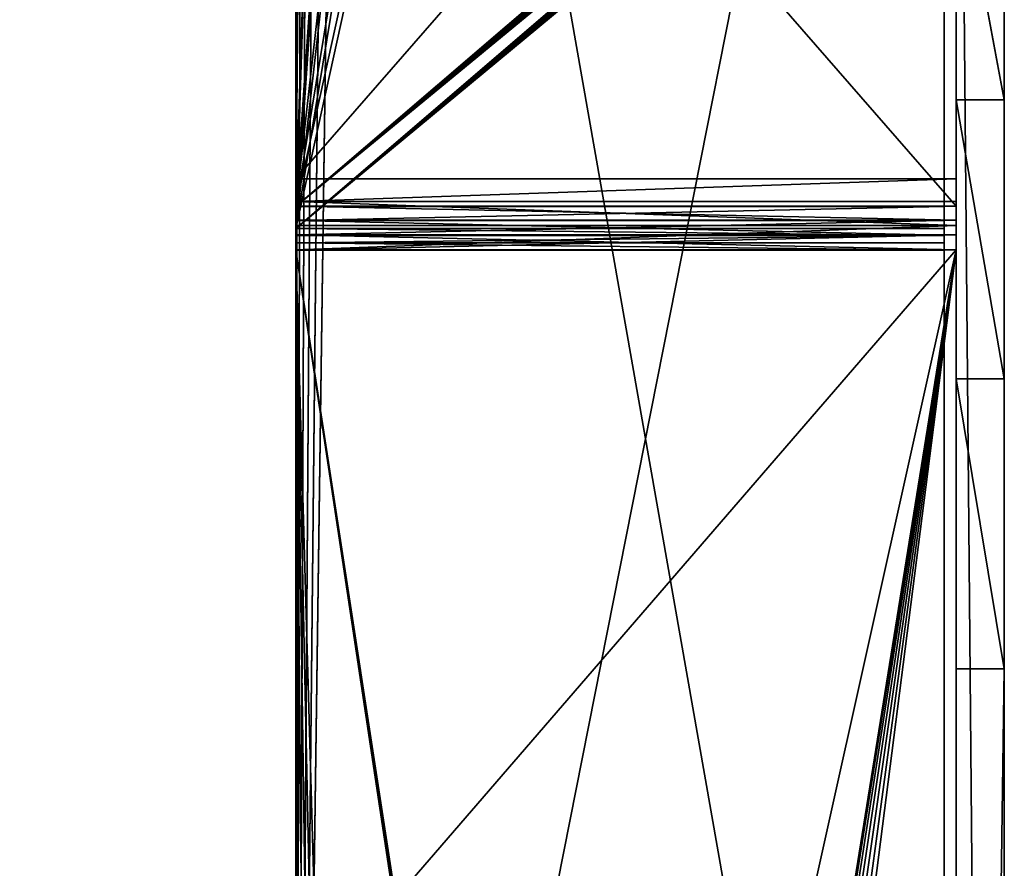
# Model space of a CAD drawing. Extents: x -277 to 1811, y -97 to 1083.
# Tile 67 of 81: x 1436 to 1518, y 204 to 275. Entities that reach past the tile are written whole.
import ezdxf

# ---------------------------------------------------------------- set-up
doc = ezdxf.new("R2010")
doc.units = 0
doc.header["$LTSCALE"] = 25.4
doc.layers.get('0').update_dxf_attribs({"color": 13, "linetype": 'CONTINUOUS'})
doc.layers.add('STEEL', color=134, linetype='CONTINUOUS')
doc.layers.add('WOOD', color=36, linetype='CONTINUOUS')

# ---------------------------------------------------------------- blocks, each defined once
blk = doc.blocks.new('LVI294_01A_02_011')
at = {"color": 0}
for p, q in [((-273.12, 0.436), (-317.67, 23.135)), ((-273.12, 0.436), (-317.67, 23.135)), ((-319.486, 19.571), (-274.936, -3.128)), ((-319.486, 19.571), (-274.936, -3.128)), ((-309.651, 19.05, 54), (-273.12, 0.436, 54)), ((-309.651, 19.05, 54), (-273.12, 0.436, 54)), ((-274.936, -3.128, 54), (-311.467, 15.486, 54)), ((-274.936, -3.128, 54), (-311.467, 15.486, 54)), ((-274.936, -3.128, 54), (-273.12, 0.436, 54)), ((-274.936, -3.128, 54), (-273.12, 0.436, 54)), ((-274.936, -3.128), (-273.12, 0.436)), ((-274.936, -3.128), (-273.12, 0.436)), ((-273.12, 0.436, 54), (-273.12, 0.436)), ((-272.54, 0.196, 54), (-273.12, 0.436, 54)), ((-273.12, 0.436), (-272.54, 0.196)), ((-273.12, 0.436, 54), (-273.12, 0.436)), ((-273.12, 0.436, 54), (-272.54, 0.196)), ((-273.12, 0.436), (-272.54, 0.196)), ((-273.12, 0.436, 54), (-272.54, 0.196)), ((-272.54, 0.196, 54), (-273.12, 0.436, 54)), ((-271.93, 0.049, 54), (-272.54, 0.196, 54)), ((-272.54, 0.196), (-271.93, 0.049)), ((-272.54, 0.196), (-271.93, 0.049)), ((-272.54, 0.196), (-271.93, 0.049, 54)), ((-272.54, 0.196, 54), (-272.54, 0.196)), ((-272.54, 0.196, 54), (-272.54, 0.196)), ((-271.93, 0.049, 54), (-272.54, 0.196, 54)), ((-272.54, 0.196), (-271.93, 0.049, 54)), ((-271.304, 0, 54), (-271.93, 0.049, 54)), ((-271.93, 0.049), (-271.304, 0)), ((-271.304, 0), (-271.93, 0.049, 54)), ((-271.304, 0, 54), (-271.93, 0.049, 54)), ((-271.304, 0), (-271.93, 0.049, 54)), ((-271.93, 0.049), (-271.304, 0)), ((-271.93, 0.049), (-271.93, 0.049, 54)), ((-271.93, 0.049), (-271.93, 0.049, 54)), ((79.736, 0), (-271.304, 0)), ((79.736, 0), (-271.304, 0)), ((-271.304, 0), (-271.304, 0, 54)), ((-271.304, 0, 54), (-207.679, 0, 54)), ((-271.304, -4, 54), (-271.304, 0, 54)), ((-271.304, 0, 54), (-207.679, 0, 54)), ((-271.304, -4, 54), (-271.304, 0, 54)), ((-271.304, -4), (-271.304, 0)), ((-271.304, -4), (-271.304, 0)), ((-271.304, 0), (-271.304, 0, 54)), ((-274.936, -3.128), (-274.936, -3.128, 54)), ((-274.936, -3.128, 54), (-273.776, -3.608, 54)), ((-273.776, -3.608), (-274.936, -3.128)), ((-274.936, -3.128), (-274.936, -3.128, 54)), ((-274.936, -3.128), (-273.776, -3.608, 54)), ((-274.936, -3.128, 54), (-273.776, -3.608, 54)), ((-274.936, -3.128), (-273.776, -3.608, 54)), ((-273.776, -3.608), (-274.936, -3.128)), ((-273.776, -3.608, 54), (-272.555, -3.902, 54)), ((-272.555, -3.902), (-273.776, -3.608)), ((-273.776, -3.608), (-273.776, -3.608, 54)), ((-273.776, -3.608), (-273.776, -3.608, 54)), ((-272.555, -3.902), (-273.776, -3.608)), ((-272.555, -3.902), (-273.776, -3.608, 54)), ((-273.776, -3.608, 54), (-272.555, -3.902, 54)), ((-272.555, -3.902), (-273.776, -3.608, 54)), ((-272.555, -3.902, 54), (-271.304, -4, 54)), ((-271.304, -4), (-272.555, -3.902)), ((-271.304, -4, 54), (-272.555, -3.902)), ((-271.304, -4), (-272.555, -3.902)), ((-271.304, -4, 54), (-272.555, -3.902)), ((-272.555, -3.902, 54), (-271.304, -4, 54)), ((-272.555, -3.902, 54), (-272.555, -3.902)), ((-272.555, -3.902, 54), (-272.555, -3.902)), ((-207.679, -4, 54), (-271.304, -4, 54)), ((-271.304, -4, 54), (-271.304, -4)), ((-271.304, -4), (79.736, -4)), ((-207.679, -4, 54), (-271.304, -4, 54)), ((-271.304, -4), (79.736, -4)), ((-271.304, -4, 54), (-271.304, -4))]:
    blk.add_line(p, q, dxfattribs=at)
at = {"color": 253}
mesh = blk.add_polyface(dxfattribs=at)
corners = [(-317.67, 23.135), (-274.936, -3.128), (-319.486, 19.571), (-273.12, 0.436)]
mesh.append_faces([[corners[k] for k in face] for face in [(0, 1, 2), (1, 0, 3)]], dxfattribs={"vtx0": -1, "color": 253})
mesh = blk.add_polyface(dxfattribs=at)
corners = [(-317.901, 23.253, 0.034), (-273.12, 0.436), (-317.67, 23.135), (-273.12, 0.436, 54), (-318.116, 23.362, 0.134), (-318.3, 23.457, 0.293), (-318.442, 23.529, 0.5), (-318.531, 23.574, 0.741), (-318.561, 23.589, 1), (-318.561, 23.589, 44), (-318.258, 23.435, 46.588), (-317.367, 22.981, 49), (-315.951, 22.26, 51.071), (-314.106, 21.32, 52.66), (-311.957, 20.225, 53.659), (-309.651, 19.05, 54)]
mesh.append_faces([[corners[k] for k in face] for face in [(0, 1, 2), (3, 14, 15)]], dxfattribs={"vtx0": -1, "color": 253})
mesh.append_faces([[corners[k] for k in face] for face in [(1, 0, 3)]], dxfattribs={"vtx0": -1, "vtx1": -1, "color": 253})
mesh.append_faces([[corners[k] for k in face] for face in [(3, 0, 4), (3, 4, 5), (3, 5, 6), (3, 6, 7), (3, 7, 8), (3, 8, 9), (3, 9, 10), (3, 10, 11), (3, 11, 12), (3, 12, 13), (3, 13, 14)]], dxfattribs={"vtx0": -1, "vtx2": -1, "color": 253})
mesh = blk.add_polyface(dxfattribs=at)
corners = [(-274.936, -3.128, 54), (-319.486, 19.571), (-274.936, -3.128), (-319.717, 19.689, 0.034), (-319.932, 19.798, 0.134), (-320.116, 19.892, 0.293), (-320.258, 19.965, 0.5), (-320.347, 20.01, 0.741), (-320.377, 20.025, 1), (-320.377, 20.025, 44), (-320.073, 19.871, 46.588), (-319.183, 19.417, 49), (-317.767, 18.696, 51.071), (-315.922, 17.756, 52.66), (-313.773, 16.661, 53.659), (-311.467, 15.486, 54)]
mesh.append_faces([[corners[k] for k in face] for face in [(0, 1, 2), (14, 0, 15)]], dxfattribs={"vtx0": -1, "color": 253})
mesh.append_faces([[corners[k] for k in face] for face in [(1, 0, 3), (3, 0, 4), (4, 0, 5), (5, 0, 6), (6, 0, 7), (7, 0, 8), (8, 0, 9), (9, 0, 10), (10, 0, 11), (11, 0, 12), (12, 0, 13), (13, 0, 14)]], dxfattribs={"vtx0": -1, "vtx1": -1, "color": 253})
mesh = blk.add_polyface(dxfattribs=at)
corners = [(-274.936, -3.128, 54), (-309.651, 19.05, 54), (-311.467, 15.486, 54), (-273.12, 0.436, 54)]
mesh.append_faces([[corners[k] for k in face] for face in [(0, 1, 2), (1, 0, 3)]], dxfattribs={"vtx0": -1, "color": 253})
mesh = blk.add_polyface(dxfattribs=at)
corners = [(-273.776, -3.608, 54), (-273.12, 0.436, 54), (-274.936, -3.128, 54), (-272.555, -3.902, 54), (-272.54, 0.196, 54), (-271.304, -4, 54), (-271.93, 0.049, 54), (-271.304, 0, 54)]
mesh.append_faces([[corners[k] for k in face] for face in [(0, 1, 2), (6, 5, 7)]], dxfattribs={"vtx0": -1, "color": 253})
mesh.append_faces([[corners[k] for k in face] for face in [(1, 3, 4), (4, 5, 6)]], dxfattribs={"vtx0": -1, "vtx1": -1, "color": 253})
mesh.append_faces([[corners[k] for k in face] for face in [(1, 0, 3), (4, 3, 5)]], dxfattribs={"vtx0": -1, "vtx2": -1, "color": 253})
mesh = blk.add_polyface(dxfattribs=at)
corners = [(-273.12, 0.436), (-273.776, -3.608), (-274.936, -3.128), (-272.555, -3.902), (-272.54, 0.196), (-271.304, -4), (-271.93, 0.049), (-271.304, 0)]
mesh.append_faces([[corners[k] for k in face] for face in [(0, 1, 2), (5, 6, 7)]], dxfattribs={"vtx0": -1, "color": 253})
mesh.append_faces([[corners[k] for k in face] for face in [(1, 0, 3), (3, 4, 5)]], dxfattribs={"vtx0": -1, "vtx1": -1, "color": 253})
mesh.append_faces([[corners[k] for k in face] for face in [(3, 0, 4), (5, 4, 6)]], dxfattribs={"vtx0": -1, "vtx2": -1, "color": 253})
mesh = blk.add_polyface(dxfattribs=at)
corners = [(-273.12, 0.436, 54), (-272.54, 0.196), (-273.12, 0.436)]
mesh.append_faces([[corners[k] for k in face] for face in [(0, 1, 2)]], dxfattribs={"color": 253})
mesh = blk.add_polyface(dxfattribs=at)
corners = [(-272.54, 0.196, 54), (-272.54, 0.196), (-273.12, 0.436, 54)]
mesh.append_faces([[corners[k] for k in face] for face in [(0, 1, 2)]], dxfattribs={"color": 253})
mesh = blk.add_polyface(dxfattribs=at)
corners = [(-271.93, 0.049, 54), (-271.93, 0.049), (-272.54, 0.196)]
mesh.append_faces([[corners[k] for k in face] for face in [(0, 1, 2)]], dxfattribs={"color": 253})
mesh = blk.add_polyface(dxfattribs=at)
corners = [(-271.93, 0.049, 54), (-272.54, 0.196), (-272.54, 0.196, 54)]
mesh.append_faces([[corners[k] for k in face] for face in [(0, 1, 2)]], dxfattribs={"color": 253})
mesh = blk.add_polyface(dxfattribs=at)
corners = [(-271.304, 0, 54), (-271.304, 0), (-271.93, 0.049, 54)]
mesh.append_faces([[corners[k] for k in face] for face in [(0, 1, 2)]], dxfattribs={"color": 253})
mesh = blk.add_polyface(dxfattribs=at)
corners = [(-271.93, 0.049, 54), (-271.304, 0), (-271.93, 0.049)]
mesh.append_faces([[corners[k] for k in face] for face in [(0, 1, 2)]], dxfattribs={"color": 253})
mesh = blk.add_polyface(dxfattribs=at)
corners = [(-205.303, 0, 54.287), (-24.058, 0, 54), (-207.679, 0, 54), (-26.435, 0, 54.287), (-203.062, 0, 55.13), (-28.676, 0, 55.13), (-201.086, 0, 56.482), (-30.652, 0, 56.482), (-199.488, 0, 58.264), (-32.25, 0, 58.264), (-189.952, 0, 71.883), (-41.786, 0, 71.883), (-188.034, 0, 74.022), (-43.704, 0, 74.022), (-185.663, 0, 75.644), (-46.075, 0, 75.644), (-182.974, 0, 76.656), (-48.763, 0, 76.656), (-180.122, 0, 77), (-51.616, 0, 77), (-271.304, 0, 54), (79.736, 0), (-271.304, 0), (79.995, 0, 0.034), (80.236, 0, 0.134), (80.443, 0, 0.293), (80.602, 0, 0.5), (80.702, 0, 0.741), (80.736, 0, 1), (80.736, 0, 44), (80.395, 0, 46.588), (79.396, 0, 49), (77.807, 0, 51.071), (75.736, 0, 52.66), (73.324, 0, 53.659), (70.736, 0, 54)]
mesh.append_faces([[corners[k] for k in face] for face in [(17, 18, 19), (20, 21, 22)]], dxfattribs={"vtx0": -1, "color": 253})
mesh.append_faces([[corners[k] for k in face] for face in [(0, 1, 2), (1, 0, 3), (3, 4, 5), (5, 6, 7), (7, 8, 9), (9, 10, 11), (11, 12, 13), (13, 14, 15), (15, 16, 17), (21, 20, 23), (23, 20, 24), (24, 20, 25), (25, 20, 26), (26, 20, 27), (27, 20, 28), (28, 20, 29), (29, 20, 30), (30, 20, 31), (31, 20, 32), (32, 20, 33), (33, 20, 34), (34, 20, 35), (35, 2, 1)]], dxfattribs={"vtx0": -1, "vtx1": -1, "color": 253})
mesh.append_faces([[corners[k] for k in face] for face in [(3, 0, 4), (5, 4, 6), (7, 6, 8), (9, 8, 10), (11, 10, 12), (13, 12, 14), (15, 14, 16), (17, 16, 18), (35, 20, 2)]], dxfattribs={"vtx0": -1, "vtx2": -1, "color": 253})
mesh = blk.add_polyface(dxfattribs=at)
corners = [(79.736, 0), (-271.304, -4), (-271.304, 0), (79.736, -4)]
mesh.append_faces([[corners[k] for k in face] for face in [(0, 1, 2), (1, 0, 3)]], dxfattribs={"vtx0": -1, "color": 253})
mesh = blk.add_polyface(dxfattribs=at)
corners = [(-207.679, -4, 54), (-271.304, 0, 54), (-271.304, -4, 54), (-207.679, 0, 54)]
mesh.append_faces([[corners[k] for k in face] for face in [(0, 1, 2), (1, 0, 3)]], dxfattribs={"vtx0": -1, "color": 253})
mesh = blk.add_polyface(dxfattribs=at)
corners = [(-274.936, -3.128, 54), (-274.936, -3.128), (-273.776, -3.608, 54)]
mesh.append_faces([[corners[k] for k in face] for face in [(0, 1, 2)]], dxfattribs={"color": 253})
mesh = blk.add_polyface(dxfattribs=at)
corners = [(-273.776, -3.608, 54), (-274.936, -3.128), (-273.776, -3.608)]
mesh.append_faces([[corners[k] for k in face] for face in [(0, 1, 2)]], dxfattribs={"color": 253})
mesh = blk.add_polyface(dxfattribs=at)
corners = [(-273.776, -3.608, 54), (-273.776, -3.608), (-272.555, -3.902)]
mesh.append_faces([[corners[k] for k in face] for face in [(0, 1, 2)]], dxfattribs={"color": 253})
mesh = blk.add_polyface(dxfattribs=at)
corners = [(-273.776, -3.608, 54), (-272.555, -3.902), (-272.555, -3.902, 54)]
mesh.append_faces([[corners[k] for k in face] for face in [(0, 1, 2)]], dxfattribs={"color": 253})
mesh = blk.add_polyface(dxfattribs=at)
corners = [(-271.304, -4, 54), (-272.555, -3.902), (-271.304, -4)]
mesh.append_faces([[corners[k] for k in face] for face in [(0, 1, 2)]], dxfattribs={"color": 253})
mesh = blk.add_polyface(dxfattribs=at)
corners = [(-272.555, -3.902, 54), (-272.555, -3.902), (-271.304, -4, 54)]
mesh.append_faces([[corners[k] for k in face] for face in [(0, 1, 2)]], dxfattribs={"color": 253})
mesh = blk.add_polyface(dxfattribs=at)
corners = [(-26.435, -4, 54.287), (-207.679, -4, 54), (-24.058, -4, 54), (-205.303, -4, 54.287), (-28.676, -4, 55.13), (-203.062, -4, 55.13), (-30.652, -4, 56.482), (-201.086, -4, 56.482), (-32.25, -4, 58.264), (-199.488, -4, 58.264), (-41.786, -4, 71.883), (-189.952, -4, 71.883), (-188.034, -4, 74.022), (-43.704, -4, 74.022), (-185.663, -4, 75.644), (-46.075, -4, 75.644), (-182.974, -4, 76.656), (-48.763, -4, 76.656), (-180.122, -4, 77), (-51.616, -4, 77), (79.995, -4, 0.034), (-271.304, -4), (79.736, -4), (-271.304, -4, 54), (80.236, -4, 0.134), (80.443, -4, 0.293), (80.602, -4, 0.5), (80.702, -4, 0.741), (80.736, -4, 1), (80.736, -4, 44), (80.395, -4, 46.588), (79.396, -4, 49), (77.807, -4, 51.071), (75.736, -4, 52.66), (73.324, -4, 53.659), (70.736, -4, 54)]
mesh.append_faces([[corners[k] for k in face] for face in [(18, 17, 19), (20, 21, 22)]], dxfattribs={"vtx0": -1, "color": 253})
mesh.append_faces([[corners[k] for k in face] for face in [(0, 1, 2), (1, 0, 3), (3, 4, 5), (5, 6, 7), (7, 8, 9), (9, 10, 11), (11, 10, 12), (12, 13, 14), (14, 15, 16), (16, 17, 18), (21, 20, 23), (23, 2, 1)]], dxfattribs={"vtx0": -1, "vtx1": -1, "color": 253})
mesh.append_faces([[corners[k] for k in face] for face in [(3, 0, 4), (5, 4, 6), (7, 6, 8), (9, 8, 10), (12, 10, 13), (14, 13, 15), (16, 15, 17), (23, 20, 24), (23, 24, 25), (23, 25, 26), (23, 26, 27), (23, 27, 28), (23, 28, 29), (23, 29, 30), (23, 30, 31), (23, 31, 32), (23, 32, 33), (23, 33, 34), (23, 34, 35), (23, 35, 2)]], dxfattribs={"vtx0": -1, "vtx2": -1, "color": 253})
blk = doc.blocks.new('LVI294_01A_02')
at = {"color": 0, "extrusion": (1, -7.84414e-15, 4.18279e-15), "rotation": 2.463339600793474e-12}
blk.add_blockref('LVI294_01A_02_011', (1097.961, 46.803, -589), dxfattribs=at)
blk = doc.blocks.new('LUSTROLVI294_01A_01_03')
at = {"color": 0}
for p, q in [((241.309, 33.022), (178.211, 0.872)), ((178.211, 0.872, 55), (241.309, 33.022, 55)), ((241.309, 33.022), (178.211, 0.872)), ((178.211, 0.872, 55), (241.309, 33.022, 55)), ((243.579, 28.567, 55), (180.481, -3.583, 55)), ((180.481, -3.583), (243.579, 28.567)), ((180.481, -3.583), (243.579, 28.567)), ((243.579, 28.567, 55), (180.481, -3.583, 55)), ((177.052, 0.392), (178.211, 0.872)), ((178.211, 0.872, 55), (177.052, 0.392, 55)), ((178.211, 0.872), (177.052, 0.392, 55)), ((178.211, 0.872, 55), (177.052, 0.392, 55)), ((178.211, 0.872), (177.052, 0.392, 55)), ((177.052, 0.392), (178.211, 0.872)), ((178.211, 0.872), (178.211, 0.872, 55)), ((180.481, -3.583), (178.211, 0.872)), ((178.211, 0.872, 55), (180.481, -3.583, 55)), ((180.481, -3.583), (178.211, 0.872)), ((178.211, 0.872, 55), (180.481, -3.583, 55)), ((178.211, 0.872), (178.211, 0.872, 55)), ((-61.5, 0, 55), (174.579, 0, 55)), ((-61.5, 0, 55), (174.579, 0, 55)), ((174.579, 0), (110.915, 0)), ((174.579, 0), (110.915, 0)), ((174.579, 0), (175.831, 0.098)), ((175.831, 0.098, 55), (174.579, 0, 55)), ((174.579, 0, 55), (175.831, 0.098)), ((174.579, 0), (175.831, 0.098)), ((174.579, 0, 55), (175.831, 0.098)), ((175.831, 0.098, 55), (174.579, 0, 55)), ((174.579, 0, 55), (174.579, 0)), ((174.579, -5, 55), (174.579, 0, 55)), ((174.579, -5, 55), (174.579, 0, 55)), ((174.579, 0, 55), (174.579, 0)), ((175.831, 0.098), (177.052, 0.392)), ((177.052, 0.392, 55), (175.831, 0.098, 55)), ((177.052, 0.392, 55), (175.831, 0.098, 55)), ((177.052, 0.392, 55), (175.831, 0.098)), ((175.831, 0.098), (177.052, 0.392)), ((177.052, 0.392, 55), (175.831, 0.098)), ((175.831, 0.098, 55), (175.831, 0.098)), ((175.831, 0.098, 55), (175.831, 0.098)), ((177.052, 0.392), (177.052, 0.392, 55)), ((177.052, 0.392), (177.052, 0.392, 55)), ((174.579, 0), (174.579, -5)), ((174.579, 0), (174.579, -5)), ((180.481, -3.583), (178.597, -4.364)), ((178.597, -4.364, 55), (180.481, -3.583, 55)), ((180.481, -3.583, 55), (178.597, -4.364)), ((180.481, -3.583), (178.597, -4.364)), ((180.481, -3.583, 55), (178.597, -4.364)), ((178.597, -4.364, 55), (180.481, -3.583, 55)), ((180.481, -3.583, 55), (180.481, -3.583)), ((180.481, -3.583, 55), (180.481, -3.583)), ((176.613, -4.84), (174.579, -5)), ((174.579, -5, 55), (176.613, -4.84, 55)), ((174.579, -5), (176.613, -4.84, 55)), ((174.579, -5, 55), (176.613, -4.84, 55)), ((174.579, -5), (176.613, -4.84, 55)), ((176.613, -4.84), (174.579, -5)), ((178.597, -4.364), (176.613, -4.84)), ((176.613, -4.84, 55), (178.597, -4.364, 55)), ((178.597, -4.364), (176.613, -4.84)), ((178.597, -4.364), (176.613, -4.84, 55)), ((176.613, -4.84, 55), (178.597, -4.364, 55)), ((178.597, -4.364), (176.613, -4.84, 55)), ((176.613, -4.84), (176.613, -4.84, 55)), ((176.613, -4.84), (176.613, -4.84, 55)), ((178.597, -4.364, 55), (178.597, -4.364)), ((178.597, -4.364, 55), (178.597, -4.364)), ((174.579, -5, 55), (-61.5, -5, 55)), ((174.579, -5, 55), (-61.5, -5, 55)), ((110.915, -5), (174.579, -5)), ((110.915, -5), (174.579, -5)), ((174.579, -5), (174.579, -5, 55)), ((174.579, -5), (174.579, -5, 55))]:
    blk.add_line(p, q, dxfattribs=at)
at = {"color": 253}
mesh = blk.add_polyface(dxfattribs=at)
corners = [(178.211, 0.872, 55), (241.309, 33.022), (178.211, 0.872), (241.309, 33.022, 55)]
mesh.append_faces([[corners[k] for k in face] for face in [(0, 1, 2), (1, 0, 3)]], dxfattribs={"vtx0": -1, "color": 253})
mesh = blk.add_polyface(dxfattribs=at)
corners = [(241.309, 33.022), (180.481, -3.583), (178.211, 0.872), (243.579, 28.567)]
mesh.append_faces([[corners[k] for k in face] for face in [(0, 1, 2), (1, 0, 3)]], dxfattribs={"vtx0": -1, "color": 253})
mesh = blk.add_polyface(dxfattribs=at)
corners = [(180.481, -3.583, 55), (241.309, 33.022, 55), (178.211, 0.872, 55), (243.579, 28.567, 55)]
mesh.append_faces([[corners[k] for k in face] for face in [(0, 1, 2), (1, 0, 3)]], dxfattribs={"vtx0": -1, "color": 253})
mesh = blk.add_polyface(dxfattribs=at)
corners = [(243.579, 28.567, 55), (180.481, -3.583), (243.579, 28.567), (180.481, -3.583, 55)]
mesh.append_faces([[corners[k] for k in face] for face in [(0, 1, 2), (1, 0, 3)]], dxfattribs={"vtx0": -1, "color": 253})
mesh = blk.add_polyface(dxfattribs=at)
corners = [(175.831, 0.098), (174.579, -5), (174.579, 0), (176.613, -4.84), (177.052, 0.392), (178.597, -4.364), (178.211, 0.872), (180.481, -3.583)]
mesh.append_faces([[corners[k] for k in face] for face in [(0, 1, 2), (5, 6, 7)]], dxfattribs={"vtx0": -1, "color": 253})
mesh.append_faces([[corners[k] for k in face] for face in [(1, 0, 3), (3, 4, 5)]], dxfattribs={"vtx0": -1, "vtx1": -1, "color": 253})
mesh.append_faces([[corners[k] for k in face] for face in [(3, 0, 4), (5, 4, 6)]], dxfattribs={"vtx0": -1, "vtx2": -1, "color": 253})
mesh = blk.add_polyface(dxfattribs=at)
corners = [(176.613, -4.84, 55), (174.579, 0, 55), (174.579, -5, 55), (175.831, 0.098, 55), (177.052, 0.392, 55), (178.597, -4.364, 55), (178.211, 0.872, 55), (180.481, -3.583, 55)]
mesh.append_faces([[corners[k] for k in face] for face in [(0, 1, 2), (6, 5, 7)]], dxfattribs={"vtx0": -1, "color": 253})
mesh.append_faces([[corners[k] for k in face] for face in [(1, 0, 3), (3, 0, 4), (4, 5, 6)]], dxfattribs={"vtx0": -1, "vtx1": -1, "color": 253})
mesh.append_faces([[corners[k] for k in face] for face in [(4, 0, 5)]], dxfattribs={"vtx0": -1, "vtx2": -1, "color": 253})
mesh = blk.add_polyface(dxfattribs=at)
corners = [(178.211, 0.872, 55), (178.211, 0.872), (177.052, 0.392, 55)]
mesh.append_faces([[corners[k] for k in face] for face in [(0, 1, 2)]], dxfattribs={"color": 253})
mesh = blk.add_polyface(dxfattribs=at)
corners = [(177.052, 0.392, 55), (178.211, 0.872), (177.052, 0.392)]
mesh.append_faces([[corners[k] for k in face] for face in [(0, 1, 2)]], dxfattribs={"color": 253})
mesh = blk.add_polyface(dxfattribs=at)
corners = [(-177.5, 0, 59), (-61.5, 0, 55), (-177.5, 0, 10), (-61.5, 0, 58), (-61.534, 0, 58.259), (-61.634, 0, 58.5), (-61.793, 0, 58.707), (-62, 0, 58.866), (-62.241, 0, 58.966), (-62.5, 0, 59), (-170.088, 0, 0.341), (-72.706, 0), (-167.5, 0), (110.915, 0), (174.579, 0), (174.579, 0, 55), (-172.5, 0, 1.34), (-174.571, 0, 2.929), (-176.16, 0, 5), (-177.159, 0, 7.412), (-45.148, 0, -23), (86.21, 0, -22.656), (83.358, 0, -23), (-48.001, 0, -22.656), (88.899, 0, -21.644), (-50.689, 0, -21.644), (-53.061, 0, -20.022), (91.27, 0, -20.022), (-54.978, 0, -17.883), (93.188, 0, -17.883), (-64.514, 0, -4.264), (102.724, 0, -4.264), (104.322, 0, -2.482), (-66.112, 0, -2.482), (106.298, 0, -1.13), (-68.088, 0, -1.13), (108.538, 0, -0.287), (-70.329, 0, -0.287)]
mesh.append_faces([[corners[k] for k in face] for face in [(8, 0, 9), (10, 11, 12), (20, 21, 22)]], dxfattribs={"vtx0": -1, "color": 253})
mesh.append_faces([[corners[k] for k in face] for face in [(0, 1, 2), (1, 0, 3), (3, 0, 4), (4, 0, 5), (5, 0, 6), (6, 0, 7), (7, 0, 8), (13, 10, 14), (14, 10, 15), (15, 2, 1), (21, 23, 24), (24, 26, 27), (27, 28, 29), (29, 30, 31), (31, 30, 32), (32, 33, 34), (34, 35, 36), (36, 37, 13)]], dxfattribs={"vtx0": -1, "vtx1": -1, "color": 253})
mesh.append_faces([[corners[k] for k in face] for face in [(11, 10, 13)]], dxfattribs={"vtx0": -1, "vtx1": -1, "vtx2": -1, "color": 253})
mesh.append_faces([[corners[k] for k in face] for face in [(15, 10, 16), (15, 16, 17), (15, 17, 18), (15, 18, 19), (15, 19, 2), (21, 20, 23), (24, 23, 25), (24, 25, 26), (27, 26, 28), (29, 28, 30), (32, 30, 33), (34, 33, 35), (36, 35, 37), (13, 37, 11)]], dxfattribs={"vtx0": -1, "vtx2": -1, "color": 253})
mesh = blk.add_polyface(dxfattribs=at)
corners = [(174.579, -5, 55), (-61.5, 0, 55), (-61.5, -5, 55), (174.579, 0, 55)]
mesh.append_faces([[corners[k] for k in face] for face in [(0, 1, 2), (1, 0, 3)]], dxfattribs={"vtx0": -1, "color": 253})
mesh = blk.add_polyface(dxfattribs=at)
corners = [(174.579, 0), (110.915, -5), (110.915, 0), (174.579, -5)]
mesh.append_faces([[corners[k] for k in face] for face in [(0, 1, 2), (1, 0, 3)]], dxfattribs={"vtx0": -1, "color": 253})
mesh = blk.add_polyface(dxfattribs=at)
corners = [(174.579, 0, 55), (175.831, 0.098), (174.579, 0)]
mesh.append_faces([[corners[k] for k in face] for face in [(0, 1, 2)]], dxfattribs={"color": 253})
mesh = blk.add_polyface(dxfattribs=at)
corners = [(175.831, 0.098, 55), (175.831, 0.098), (174.579, 0, 55)]
mesh.append_faces([[corners[k] for k in face] for face in [(0, 1, 2)]], dxfattribs={"color": 253})
mesh = blk.add_polyface(dxfattribs=at)
corners = [(177.052, 0.392, 55), (175.831, 0.098), (175.831, 0.098, 55)]
mesh.append_faces([[corners[k] for k in face] for face in [(0, 1, 2)]], dxfattribs={"color": 253})
mesh = blk.add_polyface(dxfattribs=at)
corners = [(177.052, 0.392, 55), (177.052, 0.392), (175.831, 0.098)]
mesh.append_faces([[corners[k] for k in face] for face in [(0, 1, 2)]], dxfattribs={"color": 253})
mesh = blk.add_polyface(dxfattribs=at)
corners = [(180.481, -3.583, 55), (178.597, -4.364), (180.481, -3.583)]
mesh.append_faces([[corners[k] for k in face] for face in [(0, 1, 2)]], dxfattribs={"color": 253})
mesh = blk.add_polyface(dxfattribs=at)
corners = [(178.597, -4.364, 55), (178.597, -4.364), (180.481, -3.583, 55)]
mesh.append_faces([[corners[k] for k in face] for face in [(0, 1, 2)]], dxfattribs={"color": 253})
mesh = blk.add_polyface(dxfattribs=at)
corners = [(174.579, -5, 55), (174.579, -5), (176.613, -4.84, 55)]
mesh.append_faces([[corners[k] for k in face] for face in [(0, 1, 2)]], dxfattribs={"color": 253})
mesh = blk.add_polyface(dxfattribs=at)
corners = [(176.613, -4.84, 55), (174.579, -5), (176.613, -4.84)]
mesh.append_faces([[corners[k] for k in face] for face in [(0, 1, 2)]], dxfattribs={"color": 253})
mesh = blk.add_polyface(dxfattribs=at)
corners = [(176.613, -4.84, 55), (176.613, -4.84), (178.597, -4.364)]
mesh.append_faces([[corners[k] for k in face] for face in [(0, 1, 2)]], dxfattribs={"color": 253})
mesh = blk.add_polyface(dxfattribs=at)
corners = [(176.613, -4.84, 55), (178.597, -4.364), (178.597, -4.364, 55)]
mesh.append_faces([[corners[k] for k in face] for face in [(0, 1, 2)]], dxfattribs={"color": 253})
mesh = blk.add_polyface(dxfattribs=at)
corners = [(174.579, -5, 55), (110.915, -5), (174.579, -5), (-72.706, -5), (-167.5, -5), (-170.088, -5, 0.341), (-172.5, -5, 1.34), (-174.571, -5, 2.929), (-176.16, -5, 5), (-177.159, -5, 7.412), (-177.5, -5, 10), (-61.5, -5, 55), (-177.5, -5, 59), (-61.5, -5, 58), (-61.534, -5, 58.259), (-61.634, -5, 58.5), (-61.793, -5, 58.707), (-62, -5, 58.866), (-62.241, -5, 58.966), (-62.5, -5, 59), (86.21, -5, -22.656), (-45.148, -5, -23), (83.358, -5, -23), (-48.001, -5, -22.656), (88.899, -5, -21.644), (-50.689, -5, -21.644), (-53.061, -5, -20.022), (91.27, -5, -20.022), (-54.978, -5, -17.883), (93.188, -5, -17.883), (-64.514, -5, -4.264), (102.724, -5, -4.264), (104.322, -5, -2.482), (-66.112, -5, -2.482), (106.298, -5, -1.13), (-68.088, -5, -1.13), (108.538, -5, -0.287), (-70.329, -5, -0.287)]
mesh.append_faces([[corners[k] for k in face] for face in [(0, 1, 2), (12, 18, 19), (20, 21, 22)]], dxfattribs={"vtx0": -1, "color": 253})
mesh.append_faces([[corners[k] for k in face] for face in [(3, 0, 4), (4, 0, 5), (5, 0, 6), (6, 0, 7), (7, 0, 8), (8, 0, 9), (9, 0, 10), (10, 11, 12), (21, 20, 23), (23, 24, 25), (25, 24, 26), (26, 27, 28), (28, 29, 30), (30, 32, 33), (33, 34, 35), (35, 36, 37), (37, 1, 3)]], dxfattribs={"vtx0": -1, "vtx1": -1, "color": 253})
mesh.append_faces([[corners[k] for k in face] for face in [(1, 0, 3)]], dxfattribs={"vtx0": -1, "vtx1": -1, "vtx2": -1, "color": 253})
mesh.append_faces([[corners[k] for k in face] for face in [(10, 0, 11), (12, 11, 13), (12, 13, 14), (12, 14, 15), (12, 15, 16), (12, 16, 17), (12, 17, 18), (23, 20, 24), (26, 24, 27), (28, 27, 29), (30, 29, 31), (30, 31, 32), (33, 32, 34), (35, 34, 36), (37, 36, 1)]], dxfattribs={"vtx0": -1, "vtx2": -1, "color": 253})
blk = doc.blocks.new('LUSTROLVI294_01A_01_04')
at = {"color": 0}
for p, q in [((-4, 39.87, 370.845), (-4, 28.529, 349.386)), ((0, 39.87, 370.845), (-4, 28.529, 349.386)), ((-4, 39.87, 370.845), (-4, 28.529, 349.386)), ((0, 39.87, 370.845), (-4, 28.529, 349.386)), ((0, 28.529, 349.386), (0, 39.87, 370.845)), ((0, 28.529, 349.386), (0, 39.87, 370.845)), ((-4, 28.529, 349.386), (-4, 21.548, 326.14)), ((0, 28.529, 349.386), (-4, 28.529, 349.386)), ((0, 28.529, 349.386), (-4, 28.529, 349.386)), ((0, 28.529, 349.386), (-4, 21.548, 326.14)), ((-4, 28.529, 349.386), (-4, 21.548, 326.14)), ((0, 28.529, 349.386), (-4, 21.548, 326.14)), ((0, 21.548, 326.14), (0, 28.529, 349.386)), ((0, 21.548, 326.14), (0, 28.529, 349.386)), ((-4, 21.548, 326.14), (-4, 19.192, 301.983)), ((0, 21.548, 326.14), (-4, 21.548, 326.14)), ((0, 21.548, 326.14), (-4, 21.548, 326.14)), ((0, 21.548, 326.14), (-4, 19.192, 301.983)), ((-4, 21.548, 326.14), (-4, 19.192, 301.983)), ((0, 21.548, 326.14), (-4, 19.192, 301.983)), ((0, 19.192, 301.983), (0, 21.548, 326.14)), ((0, 19.192, 301.983), (0, 21.548, 326.14)), ((-4, 19.192, 301.983), (-4, 19.192, 14.077)), ((-4, 19.192, 301.983), (-4, 19.192, 14.077)), ((-4, 19.192, 301.983), (0, 19.192, 301.983)), ((-4, 19.192, 301.983), (0, 19.192, 301.983)), ((0, 19.192, 14.077), (0, 19.192, 301.983)), ((0, 19.192, 14.077), (0, 19.192, 301.983)), ((-4, -24.808, -14.923), (-4, -24.808, 431.761)), ((-4, -24.808, -14.923), (-4, -24.808, 431.761)), ((0, -24.808, 431.761), (0, -24.808, -14.923)), ((0, -24.808, 431.761), (0, -24.808, -14.923))]:
    blk.add_line(p, q, dxfattribs=at)
at = {"color": 253}
mesh = blk.add_polyface(dxfattribs=at)
corners = [(-4, -24.552, 434.01), (-4, -24.808, -14.923), (-4, -24.808, 431.761), (-4, -24.774, -15.182), (-4, -24.674, -15.423), (-4, -24.515, -15.631), (-4, -23.796, 436.144), (-4, -24.308, -15.789), (-4, -24.067, -15.889), (-4, -23.808, -15.923), (-4, -10.808, -15.923), (-4, -22.579, 438.054), (-4, -20.965, 439.641), (-4, -19.034, 440.824), (-4, -16.887, 441.542), (-4, 19.192, 301.983), (-4, 21.548, 326.14), (-4, 28.529, 349.386), (-4, 39.87, 370.845), (-4, 55.145, 389.707), (-4, 73.777, 405.263), (-4, 95.064, 416.924), (-4, 415.077, 533.359), (-4, -3.043, -14.901), (-4, 4.192, -11.904), (-4, 10.405, -7.137), (-4, 15.173, -0.923), (-4, 18.17, 6.312), (-4, 19.192, 14.077), (-4, 118.203, 424.251), (-4, 396.015, 483.302), (-4, 403.411, 485.921), (-4, 409.876, 490.364), (-4, 414.971, 496.33), (-4, 418.348, 503.411), (-4, 415.337, 533.379), (-4, 415.594, 533.332), (-4, 415.829, 533.219), (-4, 416.028, 533.05), (-4, 416.176, 532.835), (-4, 416.263, 532.589), (-4, 419.163, 518.946), (-4, 419.778, 511.125)]
mesh.append_faces([[corners[k] for k in face] for face in [(0, 1, 2), (27, 15, 28), (34, 41, 42)]], dxfattribs={"vtx0": -1, "color": 253})
mesh.append_faces([[corners[k] for k in face] for face in [(1, 0, 3), (3, 0, 4), (4, 0, 5), (5, 6, 7), (7, 6, 8), (8, 6, 9), (9, 6, 10), (15, 14, 16), (16, 14, 17), (17, 14, 18), (18, 14, 19), (19, 14, 20), (20, 14, 21), (10, 15, 23), (23, 15, 24), (24, 15, 25), (25, 15, 26), (26, 15, 27), (21, 22, 29), (29, 22, 30), (30, 22, 31), (31, 22, 32), (32, 22, 33), (33, 22, 34)]], dxfattribs={"vtx0": -1, "vtx1": -1, "color": 253})
mesh.append_faces([[corners[k] for k in face] for face in [(10, 14, 15)]], dxfattribs={"vtx0": -1, "vtx1": -1, "vtx2": -1, "color": 253})
mesh.append_faces([[corners[k] for k in face] for face in [(5, 0, 6), (10, 6, 11), (10, 11, 12), (10, 12, 13), (10, 13, 14), (21, 14, 22), (34, 22, 35), (34, 35, 36), (34, 36, 37), (34, 37, 38), (34, 38, 39), (34, 39, 40), (34, 40, 41)]], dxfattribs={"vtx0": -1, "vtx2": -1, "color": 253})
mesh = blk.add_polyface(dxfattribs=at)
corners = [(0, -24.808, -14.923), (0, -24.552, 434.01), (0, -24.808, 431.761), (0, -24.774, -15.182), (0, -24.674, -15.423), (0, -24.515, -15.631), (0, -23.796, 436.144), (0, -24.308, -15.789), (0, -24.067, -15.889), (0, -23.808, -15.923), (0, -10.808, -15.923), (0, -22.579, 438.054), (0, -20.965, 439.641), (0, -19.034, 440.824), (0, -16.887, 441.542), (0, 19.192, 301.983), (0, 21.548, 326.14), (0, 28.529, 349.386), (0, 39.87, 370.845), (0, 55.145, 389.707), (0, 73.777, 405.263), (0, 95.064, 416.924), (0, 415.077, 533.359), (0, -3.043, -14.901), (0, 4.192, -11.904), (0, 10.405, -7.137), (0, 15.173, -0.923), (0, 18.17, 6.312), (0, 19.192, 14.077), (0, 118.203, 424.251), (0, 396.015, 483.302), (0, 403.411, 485.921), (0, 409.876, 490.364), (0, 414.971, 496.33), (0, 418.348, 503.411), (0, 415.337, 533.379), (0, 415.594, 533.332), (0, 415.829, 533.219), (0, 416.028, 533.05), (0, 416.176, 532.835), (0, 416.263, 532.589), (0, 419.163, 518.946), (0, 419.778, 511.125)]
mesh.append_faces([[corners[k] for k in face] for face in [(0, 1, 2), (15, 27, 28), (41, 34, 42)]], dxfattribs={"vtx0": -1, "color": 253})
mesh.append_faces([[corners[k] for k in face] for face in [(1, 5, 6), (6, 10, 11), (11, 10, 12), (12, 10, 13), (13, 10, 14), (14, 21, 22), (22, 34, 35), (35, 34, 36), (36, 34, 37), (37, 34, 38), (38, 34, 39), (39, 34, 40), (40, 34, 41)]], dxfattribs={"vtx0": -1, "vtx1": -1, "color": 253})
mesh.append_faces([[corners[k] for k in face] for face in [(14, 10, 15)]], dxfattribs={"vtx0": -1, "vtx1": -1, "vtx2": -1, "color": 253})
mesh.append_faces([[corners[k] for k in face] for face in [(1, 0, 3), (1, 3, 4), (1, 4, 5), (6, 5, 7), (6, 7, 8), (6, 8, 9), (6, 9, 10), (14, 15, 16), (14, 16, 17), (14, 17, 18), (14, 18, 19), (14, 19, 20), (14, 20, 21), (15, 10, 23), (15, 23, 24), (15, 24, 25), (15, 25, 26), (15, 26, 27), (22, 21, 29), (22, 29, 30), (22, 30, 31), (22, 31, 32), (22, 32, 33), (22, 33, 34)]], dxfattribs={"vtx0": -1, "vtx2": -1, "color": 253})
mesh = blk.add_polyface(dxfattribs=at)
corners = [(0, 39.87, 370.845), (-4, 28.529, 349.386), (-4, 39.87, 370.845)]
mesh.append_faces([[corners[k] for k in face] for face in [(0, 1, 2)]], dxfattribs={"color": 253})
mesh = blk.add_polyface(dxfattribs=at)
corners = [(0, 39.87, 370.845), (0, 28.529, 349.386), (-4, 28.529, 349.386)]
mesh.append_faces([[corners[k] for k in face] for face in [(0, 1, 2)]], dxfattribs={"color": 253})
mesh = blk.add_polyface(dxfattribs=at)
corners = [(0, 28.529, 349.386), (-4, 21.548, 326.14), (-4, 28.529, 349.386)]
mesh.append_faces([[corners[k] for k in face] for face in [(0, 1, 2)]], dxfattribs={"color": 253})
mesh = blk.add_polyface(dxfattribs=at)
corners = [(0, 28.529, 349.386), (0, 21.548, 326.14), (-4, 21.548, 326.14)]
mesh.append_faces([[corners[k] for k in face] for face in [(0, 1, 2)]], dxfattribs={"color": 253})
mesh = blk.add_polyface(dxfattribs=at)
corners = [(0, 21.548, 326.14), (-4, 19.192, 301.983), (-4, 21.548, 326.14)]
mesh.append_faces([[corners[k] for k in face] for face in [(0, 1, 2)]], dxfattribs={"color": 253})
mesh = blk.add_polyface(dxfattribs=at)
corners = [(0, 21.548, 326.14), (0, 19.192, 301.983), (-4, 19.192, 301.983)]
mesh.append_faces([[corners[k] for k in face] for face in [(0, 1, 2)]], dxfattribs={"color": 253})
mesh = blk.add_polyface(dxfattribs=at)
corners = [(-4, 19.192, 301.983), (0, 19.192, 14.077), (-4, 19.192, 14.077), (0, 19.192, 301.983)]
mesh.append_faces([[corners[k] for k in face] for face in [(0, 1, 2), (1, 0, 3)]], dxfattribs={"vtx0": -1, "color": 253})
mesh = blk.add_polyface(dxfattribs=at)
corners = [(0, -24.808, 431.761), (-4, -24.808, -14.923), (0, -24.808, -14.923), (-4, -24.808, 431.761)]
mesh.append_faces([[corners[k] for k in face] for face in [(0, 1, 2), (1, 0, 3)]], dxfattribs={"vtx0": -1, "color": 253})
blk = doc.blocks.new('LUSTROLVI294_01A_01_05')
at = {"color": 0}
for p, q in [((289.342, -11.421), (3.398, -17.07)), ((289.342, -11.421), (3.398, -17.07)), ((11.397, -16.912, -55), (289.342, -11.421, -55)), ((11.397, -16.912, -55), (289.342, -11.421, -55)), ((3.477, -21.069), (289.421, -15.42)), ((3.477, -21.069), (289.421, -15.42)), ((289.421, -15.42, -55), (11.476, -20.911, -55)), ((289.421, -15.42, -55), (11.476, -20.911, -55))]:
    blk.add_line(p, q, dxfattribs=at)
at = {"color": 253}
mesh = blk.add_polyface(dxfattribs=at)
corners = [(0.14, -17.135, -58.966), (10.397, -16.932, -59), (0.399, -17.129, -59), (10.656, -16.927, -58.966), (-0.101, -17.139, -58.866), (10.897, -16.922, -58.866), (-0.308, -17.143, -58.707), (11.104, -16.918, -58.707), (-0.467, -17.147, -58.5), (11.263, -16.915, -58.5), (-0.567, -17.149, -58.259), (11.363, -16.913, -58.259), (-0.601, -17.149, -58), (11.397, -16.912, -58), (-0.601, -17.149, -4), (11.397, -16.912, -55), (289.342, -11.421, -55), (289.342, -11.421), (-0.465, -17.147, -2.965), (-0.065, -17.139, -2), (0.57, -17.126, -1.172), (1.399, -17.11, -0.536), (2.363, -17.091, -0.136), (3.398, -17.07)]
mesh.append_faces([[corners[k] for k in face] for face in [(0, 1, 2), (17, 22, 23)]], dxfattribs={"vtx0": -1, "color": 253})
mesh.append_faces([[corners[k] for k in face] for face in [(1, 0, 3), (3, 4, 5), (5, 6, 7), (7, 8, 9), (9, 10, 11), (11, 12, 13), (13, 14, 15), (15, 14, 16), (16, 14, 17)]], dxfattribs={"vtx0": -1, "vtx1": -1, "color": 253})
mesh.append_faces([[corners[k] for k in face] for face in [(3, 0, 4), (5, 4, 6), (7, 6, 8), (9, 8, 10), (11, 10, 12), (13, 12, 14), (17, 14, 18), (17, 18, 19), (17, 19, 20), (17, 20, 21), (17, 21, 22)]], dxfattribs={"vtx0": -1, "vtx2": -1, "color": 253})
mesh = blk.add_polyface(dxfattribs=at)
corners = [(3.477, -21.069), (289.342, -11.421), (3.398, -17.07), (289.421, -15.42)]
mesh.append_faces([[corners[k] for k in face] for face in [(0, 1, 2), (1, 0, 3)]], dxfattribs={"vtx0": -1, "color": 253})
mesh = blk.add_polyface(dxfattribs=at)
corners = [(289.342, -11.421, -55), (11.476, -20.911, -55), (11.397, -16.912, -55), (289.421, -15.42, -55)]
mesh.append_faces([[corners[k] for k in face] for face in [(0, 1, 2), (1, 0, 3)]], dxfattribs={"vtx0": -1, "color": 253})
mesh = blk.add_polyface(dxfattribs=at)
corners = [(289.421, -15.42), (11.476, -20.911, -55), (289.421, -15.42, -55), (-0.522, -21.148, -4), (-0.386, -21.146, -2.965), (0.014, -21.138, -2), (0.649, -21.125, -1.172), (1.478, -21.109, -0.536), (2.442, -21.09, -0.136), (3.477, -21.069), (10.735, -20.926, -58.966), (0.478, -21.129, -59), (10.476, -20.931, -59), (0.219, -21.134, -58.966), (10.976, -20.921, -58.866), (-0.022, -21.139, -58.866), (11.183, -20.917, -58.707), (-0.229, -21.143, -58.707), (11.342, -20.914, -58.5), (-0.388, -21.146, -58.5), (-0.488, -21.148, -58.259), (11.442, -20.912, -58.259), (11.476, -20.911, -58), (-0.522, -21.148, -58)]
mesh.append_faces([[corners[k] for k in face] for face in [(0, 1, 2), (8, 0, 9), (10, 11, 12)]], dxfattribs={"vtx0": -1, "color": 253})
mesh.append_faces([[corners[k] for k in face] for face in [(3, 0, 4), (4, 0, 5), (5, 0, 6), (6, 0, 7), (7, 0, 8), (11, 10, 13), (13, 14, 15), (15, 16, 17), (17, 18, 19), (19, 18, 20), (20, 22, 23), (23, 1, 3)]], dxfattribs={"vtx0": -1, "vtx1": -1, "color": 253})
mesh.append_faces([[corners[k] for k in face] for face in [(1, 0, 3)]], dxfattribs={"vtx0": -1, "vtx1": -1, "vtx2": -1, "color": 253})
mesh.append_faces([[corners[k] for k in face] for face in [(13, 10, 14), (15, 14, 16), (17, 16, 18), (20, 18, 21), (20, 21, 22), (23, 22, 1)]], dxfattribs={"vtx0": -1, "vtx2": -1, "color": 253})
blk = doc.blocks.new('LUSTROLVI294_01A_01')
at = {"color": 0, "extrusion": (1, 5.76679e-15, 6.2433e-15), "rotation": 179.9999999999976}
blk.add_blockref('LUSTROLVI294_01A_01_03', (1001.197, -42.803, -317), dxfattribs=at)
at = {"color": 0, "extrusion": (5.82588e-15, -1, 4.97519e-14), "rotation": 180.0000000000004}
blk.add_blockref('LUSTROLVI294_01A_01_04', (-262, -57.611, -1163.507), dxfattribs=at)
at = {"color": 0, "extrusion": (-1, -5.9369e-15, -6.54287e-15), "rotation": 180.0000000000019}
blk.add_blockref('LUSTROLVI294_01A_01_05', (-700.102, -272.888, 317), dxfattribs=at)

msp = doc.modelspace()

# ---------------------------------------------------------------- block references
at = {"layer": 'STEEL', "color": 0, "extrusion": (1.83187e-15, 8.62817e-31, -1), "rotation": 180}
msp.add_blockref('LUSTROLVI294_01A_01', (-1775.536, 1082.154, -367.197), dxfattribs=at)
at = {"layer": 'WOOD', "color": 0, "rotation": 180}
msp.add_blockref('LVI294_01A_02', (923.536, 1082.154, 367.197), dxfattribs=at)

doc.saveas('drawing.dxf')
